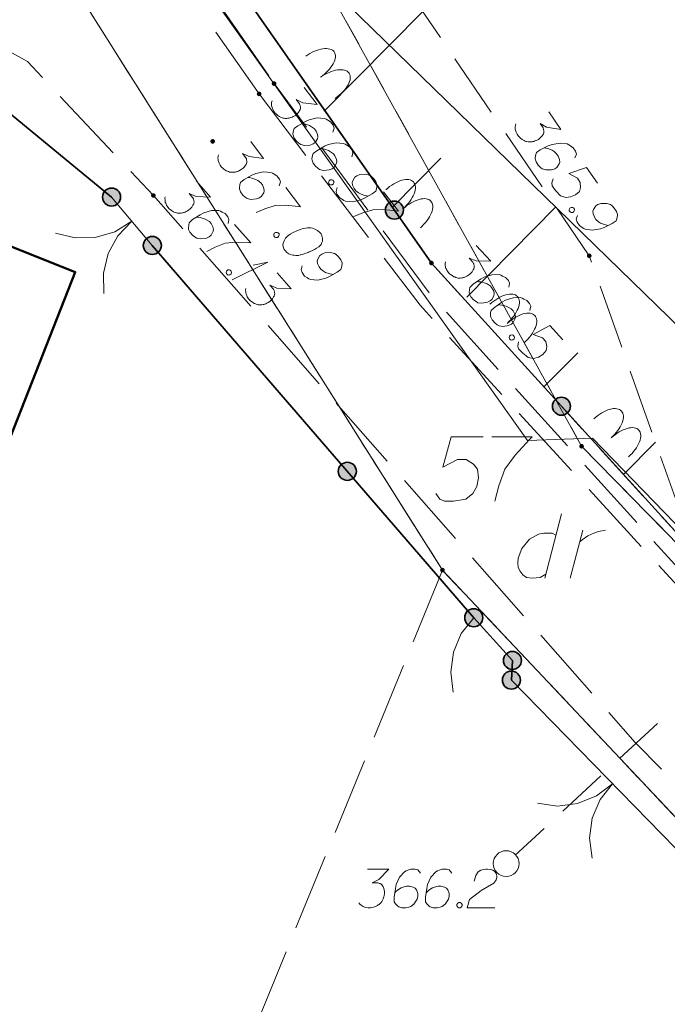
# Model space of a CAD drawing. Header units: metres. Extents: x 5554594 to 5556205, y 5636132 to 5636668.
# Tile 63 of 168: x 5555315 to 5555328, y 5636262 to 5636281. Entities that reach past the tile are written whole.
import ezdxf

# ---------------------------------------------------------------- set-up
doc = ezdxf.new("R2010")
doc.units = ezdxf.units.M
doc.header["$MEASUREMENT"] = 0
doc.header["$XCLIPFRAME"] = 0
doc.set_wipeout_variables(frame=1)
for name, pattern in [('03-linia 3 1', [2, 1.5, -0.5]), ('L_0_04', [1.5, 1, -0.5]), ('L_0_05', [1.75, 1.25, -0.5]), ('L_0_06', [2, 1.5, -0.5]), ('PRZER1-1', [2, 1, -1]), ('PRZER3-1', [4, 3, -1])]:
    doc.linetypes.add(name, pattern=pattern)
for name, color, linetype, lineweight in [('#digitalizacja', 7, 'Continuous', 18), ('#przekroje', 7, 'L_0_04', 18), ('#RASTER', 7, 'Continuous', 18), ('#skartowane', 7, 'Continuous', 18)]:
    doc.layers.add(name, color=color, linetype=linetype, lineweight=lineweight)
for name, color, linetype, lineweight, true_color in [('GEPPGD', 96, 'Continuous', 18, 0x008000), ('GESBZO', 18, 'Continuous', 50, 0x0a0909), ('GESDZI', 18, 'Continuous', 18, 0x0a0909), ('GESDZI_O', 18, 'Continuous', 18, 0x0a0909), ('GESKKL', 96, 'PRZER3-1', 18, 0x008000), ('GESUZY', 96, 'PRZER1-1', 18, 0x008000), ('GESUZY_O', 96, 'PRZER1-1', 18, 0x008000)]:
    doc.layers.add(name, color=color, linetype=linetype, lineweight=lineweight, true_color=true_color)
picture_1 = doc.add_image_def('image1.tif', size_in_pixel=(18897, 11811))

# ---------------------------------------------------------------- blocks, each defined once
blk = doc.blocks.new('EPPGN')
blk.add_hatch(color=0).paths.add_polyline_path([(0, -0.09), (-0.027812, -0.085595), (-0.052901, -0.072812), (-0.072812, -0.052901), (-0.085595, -0.027812), (-0.09, 0), (-0.085595, 0.027812), (-0.072812, 0.052901), (-0.052901, 0.072812), (-0.027812, 0.085595), (0, 0.09), (0.027812, 0.085595), (0.052901, 0.072812), (0.072812, 0.052901), (0.085595, 0.027812), (0.09, 0), (0.085595, -0.027812), (0.072812, -0.052901), (0.052901, -0.072812), (0.027812, -0.085595)])
blk = doc.blocks.new('SLBRA')
at = {"color": 0, "flags": 128}
for points in [[(0, 0), (-0.068148, -0.517638), (-0.267949, -1), (-0.585786, -1.414214), (-1, -1.732051)], [(1, -1.732051), (0.585786, -1.414214), (0.267949, -1), (0.068148, -0.517638), (0, 0)]]:
    blk.add_lwpolyline(points, dxfattribs=at)
blk = doc.blocks.new('SLU')
at = {"color": 0, "linetype": 'Continuous', "lineweight": 18}
blk.add_wipeout([(0, -0.5), (0.25, -0.433), (0.433, -0.25), (0.5, 0), (0.433, 0.25), (0.25, 0.433), (0, 0.5), (-0.25, 0.433), (-0.433, 0.25), (-0.5, 0), (-0.433, -0.25), (-0.25, -0.433)], dxfattribs=at)
blk.add_circle((0, 0), 0.5, dxfattribs=at)
blk = doc.blocks.new('*U89')
at = {"layer": 'GESUZY_O', "color": 96, "linetype": 'ByBlock', "lineweight": 18, "true_color": 0x008000}
blk.add_line((5555325.772, 5636271.234), (5555325.447, 5636269.984), dxfattribs=at)
at = {"layer": 'GESUZY_O', "color": 96, "linetype": 'ByBlock', "lineweight": 18, "true_color": 0x008000, "flags": 128}
blk.add_lwpolyline([(5555325.663, 5636270.82), (5555325.594, 5636270.86), (5555325.427, 5636270.86), (5555325.329, 5636270.84), (5555325.152, 5636270.742), (5555325.004, 5636270.565), (5555324.935, 5636270.377), (5555324.925, 5636270.279), (5555324.935, 5636270.2), (5555324.964, 5636270.131), (5555325.024, 5636270.053), (5555325.092, 5636270.003), (5555325.201, 5636269.984), (5555325.279, 5636269.994), (5555325.358, 5636270.003), (5555325.466, 5636270.063)], dxfattribs=at)
blk = doc.blocks.new('*U90')
at = {"layer": 'GESUZY_O', "color": 96, "linetype": 'ByBlock', "lineweight": 18, "true_color": 0x008000}
blk.add_line((5555325.939, 5636269.984), (5555326.185, 5636270.919), dxfattribs=at)
at = {"layer": 'GESUZY_O', "color": 96, "linetype": 'ByBlock', "lineweight": 18, "true_color": 0x008000, "flags": 128}
blk.add_lwpolyline([(5555326.126, 5636270.692), (5555326.175, 5636270.732), (5555326.283, 5636270.811), (5555326.401, 5636270.86), (5555326.49, 5636270.889), (5555326.628, 5636270.919)], dxfattribs=at)
blk = doc.blocks.new('*U334')
at = {"layer": '#skartowane', "color": 7, "linetype": 'ByBlock', "lineweight": 18}
for q in [(5555319.385, 5636275.771), (5555319.792, 5636276.059)]:
    blk.add_line((5555320.08, 5636276.116), q, dxfattribs=at)

msp = doc.modelspace()

# ---------------------------------------------------------------- hatches: boundary and pattern name
at = {"layer": '#skartowane', "linetype": 'Continuous', "lineweight": 18}
h = msp.add_hatch(color=7, dxfattribs=at)
edge = h.paths.add_edge_path()
edge.add_arc((5555320.2, 5636279.58), 0.045, 0, 360)
h = msp.add_hatch(color=7, dxfattribs=at)
edge = h.paths.add_edge_path()
edge.add_arc((5555319.91, 5636279.38), 0.045, 0, 360)
h = msp.add_hatch(color=7, dxfattribs=at)
edge = h.paths.add_edge_path()
edge.add_arc((5555319.01, 5636278.46), 0.045, 0, 360)
at = {"layer": '#skartowane', "linetype": 'Continuous', "lineweight": 35}
h = msp.add_hatch(color=7, dxfattribs=at)
edge = h.paths.add_edge_path()
edge.add_arc((5555317.05, 5636277.38), 0.175, 0, 360)
at = {"layer": '#skartowane', "linetype": 'Continuous', "lineweight": 18}
h = msp.add_hatch(color=7, dxfattribs=at)
edge = h.paths.add_edge_path()
edge.add_arc((5555317.86, 5636277.41), 0.045, 0, 360)
at = {"layer": '#skartowane', "linetype": 'Continuous', "lineweight": 35}
h = msp.add_hatch(color=7, dxfattribs=at)
edge = h.paths.add_edge_path()
edge.add_arc((5555322.532, 5636277.127), 0.175, 0, 360)
h = msp.add_hatch(color=7, dxfattribs=at)
edge = h.paths.add_edge_path()
edge.add_arc((5555317.84, 5636276.44), 0.175, 0, 360)
at = {"layer": '#skartowane', "linetype": 'Continuous', "lineweight": 18}
h = msp.add_hatch(color=7, dxfattribs=at)
edge = h.paths.add_edge_path()
edge.add_arc((5555326.31, 5636276.24), 0.045, 0, 360)
h = msp.add_hatch(color=7, dxfattribs=at)
edge = h.paths.add_edge_path()
edge.add_arc((5555323.25, 5636276.1), 0.045, 0, 360)
at = {"layer": '#skartowane', "linetype": 'Continuous', "lineweight": 35}
h = msp.add_hatch(color=7, dxfattribs=at)
edge = h.paths.add_edge_path()
edge.add_arc((5555325.77, 5636273.323), 0.175, 0, 360)
h = msp.add_hatch(color=7, dxfattribs=at)
edge = h.paths.add_edge_path()
edge.add_arc((5555321.62, 5636272.059), 0.175, 0, 360)
h = msp.add_hatch(color=7, dxfattribs=at)
edge = h.paths.add_edge_path()
edge.add_arc((5555324.07, 5636269.22), 0.175, 0, 360)
h = msp.add_hatch(color=7, dxfattribs=at)
edge = h.paths.add_edge_path()
edge.add_arc((5555324.82, 5636268.39), 0.175, 0, 360)
h = msp.add_hatch(color=7, dxfattribs=at)
edge = h.paths.add_edge_path()
edge.add_arc((5555324.8, 5636268.01), 0.175, 0, 360)
at = {"layer": '#skartowane', "linetype": 'Continuous', "lineweight": 18}
h = msp.add_hatch(color=7, dxfattribs=at)
edge = h.paths.add_edge_path()
edge.add_arc((5555324.7, 5636264.45), 0.045, 0, 360)

# ---------------------------------------------------------------- linework, layer by layer
at = {"layer": '#przekroje', "color": 7, "lineweight": 18, "flags": 128}
msp.add_lwpolyline([(5555324.7, 5636264.45), (5555332.34, 5636271.54)], dxfattribs=at)
at = {"layer": '#przekroje', "color": 7}
msp.add_point((5555324.7, 5636264.45), dxfattribs=at)
at = {"layer": '#skartowane', "color": 7, "linetype": 'Continuous', "lineweight": 18}
for p, q in [((5555317.05, 5636277.38), (5555317.84, 5636276.44)), ((5555325.432, 5636273.696), (5555326.088, 5636274.359)), ((5555326.973, 5636271.998), (5555327.594, 5636272.625)), ((5555324.07, 5636269.22), (5555324.82, 5636268.39)), ((5555324.8, 5636268.01), (5555328.72, 5636263.99))]:
    msp.add_line(p, q, dxfattribs=at)
at = {"layer": '#skartowane', "color": 7, "linetype": 'Continuous', "lineweight": 35}
for p, q in [((5555324.07, 5636269.22), (5555317.84, 5636276.44)), ((5555324.82, 5636268.39), (5555324.8, 5636268.01))]:
    msp.add_line(p, q, dxfattribs=at)
at = {"layer": '#skartowane', "color": 7, "linetype": 'L_0_06', "lineweight": 18, "flags": 128}
msp.add_lwpolyline([(5555319.91, 5636279.38), (5555323.03, 5636275.28), (5555329.28, 5636268.46), (5555334.03, 5636263.4), (5555345.03, 5636252.49), (5555346.54, 5636251.45), (5555345.73, 5636247.93), (5555332.42, 5636261.49), (5555327.2, 5636266.8), (5555317.86, 5636277.41), (5555315.42, 5636280.01), (5555313.35, 5636281.16), (5555310.91, 5636281.48), (5555308.55, 5636280.93), (5555307.33, 5636278.49), (5555300.21, 5636263.98), (5555298.84, 5636260.31), (5555299.74, 5636259.03), (5555298.26, 5636255.27), (5555297.04, 5636255.1), (5555292.88, 5636247), (5555292.08, 5636246.05), (5555288.59, 5636239.37), (5555285.9, 5636234.86), (5555282.53, 5636231.41), (5555279.83, 5636229.99), (5555275.41, 5636228.95), (5555271.53, 5636229.31), (5555268.13, 5636230.4), (5555264.62, 5636232.17), (5555253.07, 5636239.68), (5555243.27, 5636245.93), (5555229.11, 5636254.41), (5555220.5, 5636258.77), (5555213.45, 5636261.65), (5555208.14, 5636263.06), (5555202.51, 5636263.31), (5555198.72, 5636262.51), (5555193.02, 5636260.05), (5555189.79, 5636257.33), (5555186.81, 5636252.47), (5555184.72, 5636245.33), (5555179.71, 5636245.97), (5555181.09, 5636251.46), (5555182.84, 5636255.67), (5555185.21, 5636259.68), (5555188.88, 5636264.05), (5555188.73, 5636266.82), (5555186.51, 5636270.36), (5555177.24, 5636279.14), (5555172.12, 5636284.35), (5555168.67, 5636288.73), (5555165.68, 5636293.64), (5555163.11, 5636298.61), (5555159.69, 5636305.28), (5555154.96, 5636314.88), (5555157.25, 5636316.15), (5555161.87, 5636306.69), (5555165.41, 5636299.79), (5555167.81, 5636295.12), (5555170.82, 5636290.32), (5555174.09, 5636286.04), (5555178.95, 5636281.15), (5555193.27, 5636269.09), (5555198.74, 5636266.34), (5555202.91, 5636266.53), (5555208.67, 5636266.05), (5555214.33, 5636264.32), (5555221.74, 5636261.36), (5555230.37, 5636257.02), (5555244.89, 5636248.46), (5555254.7, 5636242.22), (5555266.71, 5636234.85), (5555271.59, 5636232.9), (5555275.32, 5636232.51), (5555278.58, 5636233.38), (5555282.52, 5636236.11), (5555285.35, 5636239.7), (5555289.44, 5636247.37), (5555294.78, 5636258.52), (5555297.61, 5636265.12), (5555304.52, 5636279.57), (5555309.3, 5636287.58), (5555310.96, 5636291.13)], dxfattribs=at)
at = {"layer": '#skartowane', "color": 7, "linetype": 'L_0_05', "lineweight": 18, "flags": 128}
msp.add_lwpolyline([(5555318.78, 5636287.29), (5555326.31, 5636276.24), (5555328.36, 5636270.47), (5555323.25, 5636276.1), (5555316.09, 5636286.35), (5555315.48, 5636288.63), (5555315.35, 5636290.85), (5555317.53, 5636297.7), (5555322.52, 5636310.96), (5555325.82, 5636309.79), (5555323.7, 5636298.17), (5555318.78, 5636287.29)], close=True, dxfattribs=at)
at = {"layer": '#skartowane', "color": 7, "linetype": 'L_0_06', "lineweight": 18, "flags": 128}
msp.add_lwpolyline([(5555311.07, 5636291.5), (5555313.91, 5636289.91), (5555314.79, 5636289.46), (5555314.94, 5636288.08), (5555315.56, 5636286.29), (5555320.2, 5636279.58), (5555319.91, 5636279.38), (5555315.24, 5636286.07), (5555314.57, 5636287.88), (5555314.36, 5636289.23), (5555310.96, 5636291.13), (5555311.07, 5636291.5)], close=True, dxfattribs=at)
at = {"layer": '#skartowane', "color": 7, "linetype": 'Continuous', "lineweight": 35, "flags": 128}
for points in [[(5555315.35, 5636290.85), (5555315.48, 5636288.63), (5555316.09, 5636286.35), (5555323.25, 5636276.1), (5555328.36, 5636270.47)], [(5555317.05, 5636277.38), (5555313.67, 5636280.16), (5555311.47, 5636280.48), (5555309.5, 5636280.3), (5555307.94, 5636278.69), (5555303.29, 5636267.89)]]:
    msp.add_lwpolyline(points, dxfattribs=at)
at = {"layer": '#skartowane', "color": 7, "linetype": 'Continuous', "lineweight": 18, "flags": 128}
for points in [[(5555321.174, 5636279.046), (5555323.083, 5636280.976)], [(5555320.786, 5636279.504), (5555321.037, 5636279.175), (5555320.759, 5636279.209), (5555320.628, 5636279.273), (5555320.693, 5636279.188), (5555320.702, 5636279.166), (5555320.705, 5636279.153), (5555320.707, 5636279.14), (5555320.71, 5636279.127), (5555320.71, 5636279.097), (5555320.703, 5636279.077), (5555320.696, 5636279.057), (5555320.686, 5636279.042), (5555320.66, 5636279.007), (5555320.635, 5636278.981), (5555320.621, 5636278.97), (5555320.602, 5636278.956), (5555320.571, 5636278.939), (5555320.548, 5636278.93), (5555320.526, 5636278.92), (5555320.508, 5636278.914), (5555320.495, 5636278.911), (5555320.482, 5636278.909), (5555320.469, 5636278.907), (5555320.448, 5636278.905), (5555320.418, 5636278.905), (5555320.394, 5636278.908), (5555320.377, 5636278.911), (5555320.357, 5636278.918), (5555320.337, 5636278.925), (5555320.313, 5636278.936), (5555320.301, 5636278.942), (5555320.267, 5636278.968), (5555320.241, 5636278.992), (5555320.222, 5636279.008), (5555320.197, 5636279.04), (5555320.173, 5636279.082), (5555320.167, 5636279.099), (5555320.161, 5636279.117), (5555320.155, 5636279.135), (5555320.153, 5636279.156), (5555320.152, 5636279.177), (5555320.153, 5636279.215), (5555320.161, 5636279.243)], [(5555325.526, 5636279.03), (5555325.758, 5636278.688), (5555325.483, 5636278.736), (5555325.356, 5636278.807), (5555325.416, 5636278.719), (5555325.424, 5636278.696), (5555325.426, 5636278.683), (5555325.428, 5636278.67), (5555325.43, 5636278.657), (5555325.428, 5636278.627), (5555325.42, 5636278.608), (5555325.412, 5636278.588), (5555325.401, 5636278.573), (5555325.373, 5636278.54), (5555325.347, 5636278.515), (5555325.333, 5636278.505), (5555325.313, 5636278.492), (5555325.281, 5636278.477), (5555325.258, 5636278.468), (5555325.235, 5636278.46), (5555325.217, 5636278.455), (5555325.204, 5636278.453), (5555325.191, 5636278.451), (5555325.178, 5636278.45), (5555325.156, 5636278.449), (5555325.127, 5636278.451), (5555325.102, 5636278.455), (5555325.086, 5636278.458), (5555325.066, 5636278.466), (5555325.047, 5636278.474), (5555325.023, 5636278.487), (5555325.012, 5636278.494), (5555324.979, 5636278.521), (5555324.954, 5636278.547), (5555324.936, 5636278.563), (5555324.913, 5636278.598), (5555324.891, 5636278.64), (5555324.886, 5636278.658), (5555324.881, 5636278.676), (5555324.876, 5636278.694), (5555324.875, 5636278.715), (5555324.875, 5636278.736), (5555324.878, 5636278.774), (5555324.888, 5636278.802)], [(5555321.339, 5636278.641), (5555321.362, 5636278.718), (5555321.344, 5636278.771), (5555321.294, 5636278.837), (5555321.24, 5636278.869), (5555321.209, 5636278.89), (5555321.177, 5636278.903), (5555321.035, 5636278.914), (5555320.883, 5636278.88), (5555320.811, 5636278.848), (5555320.66, 5636278.763), (5555320.59, 5636278.709), (5555320.576, 5636278.669), (5555320.567, 5636278.603), (5555320.568, 5636278.581), (5555320.59, 5636278.524), (5555320.636, 5636278.462), (5555320.682, 5636278.423), (5555320.716, 5636278.397), (5555320.789, 5636278.378), (5555320.9, 5636278.389), (5555320.958, 5636278.41), (5555320.996, 5636278.439), (5555321.039, 5636278.509), (5555321.048, 5636278.546), (5555321.042, 5636278.593), (5555321.013, 5636278.66), (5555320.981, 5636278.702), (5555320.927, 5636278.743), (5555320.888, 5636278.765), (5555320.808, 5636278.793), (5555320.763, 5636278.803), (5555320.738, 5636278.807)], [(5555319.747, 5636278.459), (5555319.998, 5636278.13), (5555319.72, 5636278.163), (5555319.589, 5636278.227), (5555319.654, 5636278.143), (5555319.663, 5636278.12), (5555319.666, 5636278.107), (5555319.668, 5636278.094), (5555319.671, 5636278.081), (5555319.671, 5636278.052), (5555319.664, 5636278.032), (5555319.657, 5636278.012), (5555319.647, 5636277.996), (5555319.621, 5636277.962), (5555319.596, 5636277.936), (5555319.582, 5636277.925), (5555319.563, 5636277.911), (5555319.532, 5636277.894), (5555319.509, 5636277.884), (5555319.487, 5636277.875), (5555319.469, 5636277.869), (5555319.456, 5636277.866), (5555319.443, 5636277.864), (5555319.43, 5636277.861), (5555319.409, 5636277.86), (5555319.379, 5636277.86), (5555319.355, 5636277.863), (5555319.338, 5636277.865), (5555319.318, 5636277.872), (5555319.298, 5636277.879), (5555319.274, 5636277.891), (5555319.262, 5636277.897), (5555319.228, 5636277.922), (5555319.202, 5636277.947), (5555319.183, 5636277.962), (5555319.158, 5636277.995), (5555319.134, 5636278.036), (5555319.128, 5636278.054), (5555319.122, 5636278.072), (5555319.116, 5636278.089), (5555319.114, 5636278.11), (5555319.113, 5636278.132), (5555319.114, 5636278.17), (5555319.122, 5636278.198)], [(5555321.707, 5636278.157), (5555321.73, 5636278.234), (5555321.712, 5636278.287), (5555321.662, 5636278.353), (5555321.608, 5636278.385), (5555321.577, 5636278.406), (5555321.545, 5636278.419), (5555321.403, 5636278.43), (5555321.251, 5636278.396), (5555321.179, 5636278.364), (5555321.029, 5636278.279), (5555320.958, 5636278.225), (5555320.944, 5636278.185), (5555320.935, 5636278.119), (5555320.937, 5636278.097), (5555320.958, 5636278.04), (5555321.005, 5636277.978), (5555321.05, 5636277.939), (5555321.084, 5636277.913), (5555321.158, 5636277.894), (5555321.269, 5636277.905), (5555321.326, 5636277.926), (5555321.364, 5636277.955), (5555321.407, 5636278.025), (5555321.416, 5636278.062), (5555321.41, 5636278.109), (5555321.381, 5636278.176), (5555321.349, 5636278.218), (5555321.296, 5636278.259), (5555321.257, 5636278.281), (5555321.176, 5636278.309), (5555321.131, 5636278.319), (5555321.106, 5636278.323)], [(5555326.033, 5636278.139), (5555326.06, 5636278.214), (5555326.044, 5636278.268), (5555325.998, 5636278.337), (5555325.945, 5636278.372), (5555325.915, 5636278.395), (5555325.884, 5636278.409), (5555325.743, 5636278.427), (5555325.589, 5636278.401), (5555325.516, 5636278.373), (5555325.361, 5636278.296), (5555325.288, 5636278.246), (5555325.272, 5636278.207), (5555325.26, 5636278.141), (5555325.26, 5636278.12), (5555325.278, 5636278.061), (5555325.322, 5636277.997), (5555325.365, 5636277.955), (5555325.398, 5636277.928), (5555325.47, 5636277.905), (5555325.581, 5636277.91), (5555325.64, 5636277.929), (5555325.679, 5636277.955), (5555325.726, 5636278.023), (5555325.737, 5636278.059), (5555325.733, 5636278.106), (5555325.708, 5636278.175), (5555325.678, 5636278.219), (5555325.627, 5636278.262), (5555325.589, 5636278.287), (5555325.51, 5636278.319), (5555325.466, 5636278.331), (5555325.441, 5636278.336)], [(5555322.494, 5636277.182), (5555323.434, 5636278.132)], [(5555320.3, 5636277.596), (5555320.323, 5636277.673), (5555320.305, 5636277.726), (5555320.255, 5636277.791), (5555320.201, 5636277.824), (5555320.17, 5636277.845), (5555320.138, 5636277.858), (5555319.996, 5636277.869), (5555319.844, 5636277.834), (5555319.772, 5636277.802), (5555319.621, 5636277.717), (5555319.551, 5636277.664), (5555319.537, 5636277.623), (5555319.528, 5636277.557), (5555319.529, 5636277.536), (5555319.551, 5636277.478), (5555319.597, 5636277.417), (5555319.643, 5636277.377), (5555319.677, 5636277.351), (5555319.75, 5636277.333), (5555319.861, 5636277.343), (5555319.919, 5636277.365), (5555319.957, 5636277.394), (5555320, 5636277.464), (5555320.009, 5636277.5), (5555320.003, 5636277.547), (5555319.974, 5636277.615), (5555319.942, 5636277.657), (5555319.888, 5636277.698), (5555319.849, 5636277.72), (5555319.769, 5636277.748), (5555319.724, 5636277.758), (5555319.699, 5636277.761)], [(5555321.425, 5636277.563), (5555321.401, 5636277.486), (5555321.42, 5636277.433), (5555321.47, 5636277.368), (5555321.524, 5636277.335), (5555321.555, 5636277.314), (5555321.587, 5636277.301), (5555321.729, 5636277.29), (5555321.881, 5636277.324), (5555321.953, 5636277.357), (5555322.103, 5636277.442), (5555322.174, 5636277.495), (5555322.188, 5636277.536), (5555322.197, 5636277.602), (5555322.195, 5636277.623), (5555322.174, 5636277.681), (5555322.127, 5636277.742), (5555322.082, 5636277.782), (5555322.048, 5636277.807), (5555321.974, 5636277.826), (5555321.863, 5636277.816), (5555321.806, 5636277.794), (5555321.768, 5636277.765), (5555321.725, 5636277.695), (5555321.716, 5636277.659), (5555321.722, 5636277.612), (5555321.751, 5636277.544), (5555321.783, 5636277.502), (5555321.836, 5636277.461), (5555321.875, 5636277.439), (5555321.956, 5636277.411), (5555322.001, 5636277.401), (5555322.026, 5636277.397)], [(5555326.467, 5636277.649), (5555326.257, 5636277.956), (5555325.911, 5636277.835), (5555326.081, 5636277.743), (5555326.137, 5636277.66), (5555326.14, 5636277.562), (5555326.118, 5636277.49), (5555326.041, 5636277.423), (5555325.949, 5636277.381), (5555325.854, 5636277.374), (5555325.753, 5636277.406), (5555325.654, 5636277.509), (5555325.594, 5636277.597), (5555325.584, 5636277.654), (5555325.611, 5636277.73)], [(5555318.695, 5636277.689), (5555318.968, 5636277.379), (5555318.689, 5636277.393), (5555318.554, 5636277.447), (5555318.624, 5636277.367), (5555318.636, 5636277.346), (5555318.639, 5636277.333), (5555318.642, 5636277.32), (5555318.646, 5636277.307), (5555318.648, 5636277.278), (5555318.643, 5636277.257), (5555318.637, 5636277.237), (5555318.628, 5636277.221), (5555318.604, 5636277.185), (5555318.582, 5636277.157), (5555318.568, 5636277.145), (5555318.551, 5636277.129), (5555318.52, 5636277.11), (5555318.499, 5636277.099), (5555318.477, 5636277.088), (5555318.46, 5636277.081), (5555318.447, 5636277.077), (5555318.434, 5636277.074), (5555318.422, 5636277.071), (5555318.4, 5636277.068), (5555318.371, 5636277.066), (5555318.346, 5636277.067), (5555318.329, 5636277.068), (5555318.309, 5636277.074), (5555318.288, 5636277.079), (5555318.264, 5636277.089), (5555318.251, 5636277.094), (5555318.215, 5636277.117), (5555318.187, 5636277.14), (5555318.167, 5636277.154), (5555318.14, 5636277.185), (5555318.113, 5636277.224), (5555318.106, 5636277.241), (5555318.099, 5636277.259), (5555318.091, 5636277.276), (5555318.089, 5636277.297), (5555318.086, 5636277.318), (5555318.084, 5636277.356), (5555318.09, 5636277.385)], [(5555321.339, 5636277.706), (5555321.356, 5636277.682), (5555321.358, 5636277.661), (5555321.35, 5636277.633), (5555321.326, 5636277.615), (5555321.297, 5636277.614), (5555321.276, 5636277.621), (5555321.259, 5636277.645), (5555321.257, 5636277.666), (5555321.265, 5636277.695), (5555321.289, 5636277.712), (5555321.318, 5636277.713), (5555321.339, 5636277.706)], [(5555320.427, 5636277.566), (5555320.713, 5636277.19), (5555320.671, 5636277.195), (5555320.422, 5636277.221), (5555320.219, 5636277.215), (5555320.021, 5636277.153), (5555319.851, 5636277.083)], [(5555322.324, 5636277.483), (5555322.61, 5636277.108), (5555322.569, 5636277.113), (5555322.319, 5636277.139), (5555322.116, 5636277.132), (5555321.918, 5636277.071), (5555321.748, 5636277.001)], [(5555326.085, 5636277.024), (5555326.058, 5636276.948), (5555326.073, 5636276.894), (5555326.12, 5636276.826), (5555326.172, 5636276.791), (5555326.202, 5636276.768), (5555326.233, 5636276.754), (5555326.374, 5636276.735), (5555326.528, 5636276.762), (5555326.602, 5636276.79), (5555326.756, 5636276.867), (5555326.83, 5636276.917), (5555326.846, 5636276.956), (5555326.858, 5636277.022), (5555326.858, 5636277.043), (5555326.839, 5636277.102), (5555326.796, 5636277.166), (5555326.753, 5636277.208), (5555326.72, 5636277.235), (5555326.648, 5636277.257), (5555326.536, 5636277.253), (5555326.477, 5636277.234), (5555326.438, 5636277.208), (5555326.392, 5636277.14), (5555326.381, 5636277.104), (5555326.384, 5636277.057), (5555326.41, 5636276.988), (5555326.439, 5636276.944), (5555326.491, 5636276.9), (5555326.529, 5636276.876), (5555326.608, 5636276.844), (5555326.652, 5636276.832), (5555326.676, 5636276.827)], [(5555319.308, 5636276.868), (5555319.326, 5636276.946), (5555319.304, 5636276.998), (5555319.249, 5636277.06), (5555319.193, 5636277.089), (5555319.16, 5636277.107), (5555319.127, 5636277.118), (5555318.985, 5636277.119), (5555318.836, 5636277.074), (5555318.767, 5636277.036), (5555318.622, 5636276.941), (5555318.556, 5636276.882), (5555318.545, 5636276.841), (5555318.541, 5636276.774), (5555318.544, 5636276.753), (5555318.569, 5636276.697), (5555318.62, 5636276.64), (5555318.668, 5636276.603), (5555318.704, 5636276.58), (5555318.779, 5636276.567), (5555318.888, 5636276.585), (5555318.944, 5636276.611), (5555318.98, 5636276.642), (5555319.018, 5636276.715), (5555319.025, 5636276.752), (5555319.015, 5636276.799), (5555318.982, 5636276.864), (5555318.946, 5636276.903), (5555318.89, 5636276.94), (5555318.85, 5636276.96), (5555318.767, 5636276.982), (5555318.722, 5636276.989), (5555318.697, 5636276.99)], [(5555323.935, 5636275.439), (5555325.665, 5636277.187)], [(5555326.006, 5636277.171), (5555326.023, 5636277.146), (5555326.023, 5636277.125), (5555326.014, 5636277.097), (5555325.989, 5636277.08), (5555325.96, 5636277.082), (5555325.94, 5636277.09), (5555325.923, 5636277.114), (5555325.923, 5636277.135), (5555325.933, 5636277.163), (5555325.957, 5636277.18), (5555325.987, 5636277.179), (5555326.006, 5636277.171)], [(5555319.436, 5636276.847), (5555319.749, 5636276.493), (5555319.707, 5636276.495), (5555319.456, 5636276.503), (5555319.254, 5636276.482), (5555319.061, 5636276.407), (5555318.897, 5636276.325)], [(5555320.278, 5636276.688), (5555320.296, 5636276.665), (5555320.297, 5636276.644), (5555320.289, 5636276.615), (5555320.266, 5636276.597), (5555320.236, 5636276.597), (5555320.216, 5636276.604), (5555320.198, 5636276.628), (5555320.197, 5636276.649), (5555320.205, 5636276.677), (5555320.228, 5636276.695), (5555320.258, 5636276.695), (5555320.278, 5636276.688)], [(5555321.11, 5636276.668), (5555321.103, 5636276.678), (5555321.076, 5636276.702), (5555321.057, 5636276.718), (5555321.042, 5636276.728), (5555321.015, 5636276.744), (5555320.979, 5636276.762), (5555320.947, 5636276.775), (5555320.91, 5636276.784), (5555320.881, 5636276.784), (5555320.847, 5636276.78), (5555320.812, 5636276.776), (5555320.774, 5636276.769), (5555320.748, 5636276.764), (5555320.712, 5636276.752), (5555320.655, 5636276.73), (5555320.573, 5636276.691), (5555320.51, 5636276.657), (5555320.458, 5636276.618), (5555320.424, 5636276.584), (5555320.396, 5636276.533), (5555320.383, 5636276.501), (5555320.373, 5636276.456), (5555320.376, 5636276.414), (5555320.382, 5636276.396), (5555320.398, 5636276.365), (5555320.416, 5636276.341), (5555320.45, 5636276.307), (5555320.484, 5636276.281), (5555320.516, 5636276.268), (5555320.565, 5636276.254), (5555320.589, 5636276.25), (5555320.623, 5636276.246), (5555320.652, 5636276.246), (5555320.673, 5636276.247), (5555320.704, 5636276.256), (5555320.717, 5636276.258), (5555320.748, 5636276.267), (5555320.783, 5636276.279), (5555320.818, 5636276.291), (5555320.841, 5636276.3), (5555320.858, 5636276.306), (5555320.881, 5636276.316), (5555320.93, 5636276.339), (5555320.957, 5636276.352), (5555320.984, 5636276.365), (5555321.021, 5636276.385), (5555321.067, 5636276.413), (5555321.081, 5636276.424), (5555321.096, 5636276.443), (5555321.111, 5636276.462), (5555321.129, 5636276.497), (5555321.137, 5636276.526), (5555321.14, 5636276.55), (5555321.14, 5636276.58), (5555321.135, 5636276.606), (5555321.129, 5636276.624), (5555321.123, 5636276.641), (5555321.11, 5636276.668)], [(5555320.747, 5636276.043), (5555320.724, 5636275.966), (5555320.742, 5636275.913), (5555320.792, 5636275.848), (5555320.846, 5636275.815), (5555320.877, 5636275.794), (5555320.909, 5636275.781), (5555321.051, 5636275.77), (5555321.203, 5636275.804), (5555321.275, 5636275.837), (5555321.426, 5636275.922), (5555321.496, 5636275.975), (5555321.51, 5636276.016), (5555321.519, 5636276.082), (5555321.518, 5636276.103), (5555321.496, 5636276.161), (5555321.449, 5636276.222), (5555321.404, 5636276.262), (5555321.37, 5636276.287), (5555321.296, 5636276.306), (5555321.186, 5636276.296), (5555321.128, 5636276.274), (5555321.09, 5636276.245), (5555321.047, 5636276.175), (5555321.038, 5636276.139), (5555321.044, 5636276.092), (5555321.073, 5636276.024), (5555321.105, 5636275.982), (5555321.158, 5636275.941), (5555321.198, 5636275.919), (5555321.278, 5636275.891), (5555321.323, 5636275.881), (5555321.348, 5636275.878)], [(5555324.119, 5636276.438), (5555324.399, 5636276.134), (5555324.119, 5636276.141), (5555323.983, 5636276.193), (5555324.055, 5636276.115), (5555324.067, 5636276.093), (5555324.071, 5636276.081), (5555324.074, 5636276.068), (5555324.078, 5636276.055), (5555324.081, 5636276.026), (5555324.076, 5636276.005), (5555324.071, 5636275.985), (5555324.062, 5636275.968), (5555324.039, 5636275.932), (5555324.017, 5636275.903), (5555324.004, 5636275.891), (5555323.987, 5636275.875), (5555323.957, 5636275.856), (5555323.935, 5636275.844), (5555323.914, 5636275.832), (5555323.897, 5636275.825), (5555323.884, 5636275.821), (5555323.871, 5636275.818), (5555323.859, 5636275.814), (5555323.838, 5636275.811), (5555323.808, 5636275.808), (5555323.783, 5636275.809), (5555323.767, 5636275.809), (5555323.746, 5636275.814), (5555323.725, 5636275.82), (5555323.701, 5636275.829), (5555323.688, 5636275.834), (5555323.651, 5636275.856), (5555323.623, 5636275.878), (5555323.603, 5636275.892), (5555323.575, 5636275.922), (5555323.547, 5636275.961), (5555323.54, 5636275.978), (5555323.532, 5636275.995), (5555323.524, 5636276.012), (5555323.521, 5636276.033), (5555323.518, 5636276.054), (5555323.515, 5636276.092), (5555323.521, 5636276.121)], [(5555319.351, 5636275.961), (5555319.37, 5636275.939), (5555319.373, 5636275.918), (5555319.367, 5636275.889), (5555319.345, 5636275.87), (5555319.315, 5636275.867), (5555319.295, 5636275.873), (5555319.275, 5636275.895), (5555319.273, 5636275.916), (5555319.279, 5636275.945), (5555319.301, 5636275.965), (5555319.33, 5636275.967), (5555319.351, 5636275.961)], [(5555320.26, 5636275.912), (5555320.533, 5636275.602), (5555320.253, 5636275.615), (5555320.119, 5636275.67), (5555320.189, 5636275.59), (5555320.2, 5636275.569), (5555320.204, 5636275.556), (5555320.207, 5636275.543), (5555320.21, 5636275.53), (5555320.213, 5636275.501), (5555320.207, 5636275.48), (5555320.202, 5636275.46), (5555320.192, 5636275.443), (5555320.169, 5636275.407), (5555320.146, 5636275.379), (5555320.133, 5636275.368), (5555320.115, 5636275.352), (5555320.085, 5636275.333), (5555320.063, 5636275.322), (5555320.042, 5636275.311), (5555320.024, 5636275.304), (5555320.012, 5636275.3), (5555319.999, 5636275.297), (5555319.986, 5636275.293), (5555319.965, 5636275.291), (5555319.935, 5636275.288), (5555319.911, 5636275.29), (5555319.894, 5636275.291), (5555319.873, 5636275.296), (5555319.853, 5636275.302), (5555319.828, 5636275.312), (5555319.816, 5636275.317), (5555319.78, 5636275.34), (5555319.752, 5636275.363), (5555319.732, 5636275.377), (5555319.705, 5636275.408), (5555319.678, 5636275.447), (5555319.671, 5636275.464), (5555319.663, 5636275.481), (5555319.656, 5636275.499), (5555319.653, 5636275.52), (5555319.65, 5636275.541), (5555319.649, 5636275.578), (5555319.655, 5636275.607)], [(5555324.749, 5636275.63), (5555324.765, 5636275.709), (5555324.742, 5636275.76), (5555324.686, 5636275.821), (5555324.629, 5636275.848), (5555324.596, 5636275.866), (5555324.563, 5636275.876), (5555324.421, 5636275.874), (5555324.273, 5636275.826), (5555324.204, 5636275.787), (5555324.062, 5636275.688), (5555323.997, 5636275.628), (5555323.987, 5636275.587), (5555323.984, 5636275.52), (5555323.987, 5636275.499), (5555324.014, 5636275.444), (5555324.066, 5636275.387), (5555324.115, 5636275.352), (5555324.152, 5636275.329), (5555324.226, 5636275.318), (5555324.336, 5636275.338), (5555324.391, 5636275.365), (5555324.426, 5636275.397), (5555324.463, 5636275.471), (5555324.468, 5636275.508), (5555324.458, 5636275.554), (5555324.423, 5636275.619), (5555324.387, 5636275.658), (5555324.33, 5636275.694), (5555324.289, 5636275.712), (5555324.206, 5636275.732), (5555324.161, 5636275.738), (5555324.136, 5636275.739)], [(5555325.161, 5636275.182), (5555325.177, 5636275.261), (5555325.154, 5636275.312), (5555325.098, 5636275.373), (5555325.041, 5636275.4), (5555325.008, 5636275.418), (5555324.975, 5636275.428), (5555324.833, 5636275.426), (5555324.684, 5636275.378), (5555324.616, 5636275.339), (5555324.474, 5636275.24), (5555324.409, 5636275.18), (5555324.398, 5636275.139), (5555324.396, 5636275.072), (5555324.399, 5636275.051), (5555324.426, 5636274.996), (5555324.478, 5636274.939), (5555324.526, 5636274.904), (5555324.563, 5636274.881), (5555324.638, 5636274.87), (5555324.747, 5636274.89), (5555324.803, 5636274.917), (5555324.838, 5636274.949), (5555324.874, 5636275.023), (5555324.88, 5636275.06), (5555324.869, 5636275.107), (5555324.834, 5636275.171), (5555324.798, 5636275.21), (5555324.741, 5636275.246), (5555324.7, 5636275.264), (5555324.618, 5636275.284), (5555324.572, 5636275.29), (5555324.547, 5636275.292)], [(5555325.797, 5636274.612), (5555325.545, 5636274.886), (5555325.22, 5636274.716), (5555325.402, 5636274.649), (5555325.469, 5636274.575), (5555325.486, 5636274.479), (5555325.475, 5636274.404), (5555325.409, 5636274.327), (5555325.323, 5636274.272), (5555325.23, 5636274.251), (5555325.126, 5636274.268), (5555325.013, 5636274.357), (5555324.941, 5636274.435), (5555324.923, 5636274.49), (5555324.938, 5636274.569)], [(5555324.835, 5636274.698), (5555324.855, 5636274.677), (5555324.859, 5636274.656), (5555324.853, 5636274.627), (5555324.831, 5636274.607), (5555324.802, 5636274.604), (5555324.781, 5636274.609), (5555324.761, 5636274.631), (5555324.758, 5636274.652), (5555324.763, 5636274.681), (5555324.785, 5636274.701), (5555324.815, 5636274.704), (5555324.835, 5636274.698)], [(5555322.014, 5636264.345), (5555322.427, 5636264.345), (5555322.232, 5636264.144), (5555322.103, 5636264.079), (5555322.209, 5636264.079), (5555322.232, 5636264.073), (5555322.244, 5636264.067), (5555322.256, 5636264.061), (5555322.268, 5636264.056), (5555322.291, 5636264.038), (5555322.303, 5636264.02), (5555322.315, 5636264.002), (5555322.321, 5636263.985), (5555322.333, 5636263.943), (5555322.339, 5636263.908), (5555322.339, 5636263.89), (5555322.339, 5636263.867), (5555322.333, 5636263.831), (5555322.327, 5636263.808), (5555322.321, 5636263.784), (5555322.315, 5636263.766), (5555322.309, 5636263.754), (5555322.303, 5636263.743), (5555322.297, 5636263.731), (5555322.286, 5636263.713), (5555322.268, 5636263.689), (5555322.25, 5636263.672), (5555322.238, 5636263.66), (5555322.221, 5636263.648), (5555322.203, 5636263.636), (5555322.179, 5636263.624), (5555322.168, 5636263.619), (5555322.126, 5636263.607), (5555322.091, 5636263.601), (5555322.067, 5636263.595), (5555322.026, 5636263.595), (5555321.979, 5636263.601), (5555321.961, 5636263.607), (5555321.943, 5636263.613), (5555321.925, 5636263.619), (5555321.908, 5636263.63), (5555321.89, 5636263.642), (5555321.86, 5636263.666), (5555321.843, 5636263.689)], [(5555323.036, 5636264.262), (5555322.988, 5636264.327), (5555322.935, 5636264.345), (5555322.853, 5636264.345), (5555322.793, 5636264.321), (5555322.758, 5636264.309), (5555322.728, 5636264.292), (5555322.634, 5636264.185), (5555322.569, 5636264.044), (5555322.551, 5636263.967), (5555322.528, 5636263.796), (5555322.528, 5636263.707), (5555322.551, 5636263.672), (5555322.599, 5636263.624), (5555322.616, 5636263.613), (5555322.675, 5636263.595), (5555322.752, 5636263.595), (5555322.811, 5636263.607), (5555322.853, 5636263.619), (5555322.912, 5636263.666), (5555322.971, 5636263.76), (5555322.988, 5636263.819), (5555322.988, 5636263.867), (5555322.959, 5636263.943), (5555322.935, 5636263.973), (5555322.894, 5636263.996), (5555322.823, 5636264.014), (5555322.77, 5636264.014), (5555322.705, 5636263.996), (5555322.664, 5636263.979), (5555322.593, 5636263.932), (5555322.557, 5636263.902), (5555322.539, 5636263.884)], [(5555323.644, 5636264.262), (5555323.596, 5636264.327), (5555323.543, 5636264.345), (5555323.461, 5636264.345), (5555323.402, 5636264.321), (5555323.366, 5636264.309), (5555323.337, 5636264.292), (5555323.242, 5636264.185), (5555323.177, 5636264.044), (5555323.159, 5636263.967), (5555323.136, 5636263.796), (5555323.136, 5636263.707), (5555323.159, 5636263.672), (5555323.207, 5636263.624), (5555323.224, 5636263.613), (5555323.284, 5636263.595), (5555323.36, 5636263.595), (5555323.419, 5636263.607), (5555323.461, 5636263.619), (5555323.52, 5636263.666), (5555323.579, 5636263.76), (5555323.596, 5636263.819), (5555323.596, 5636263.867), (5555323.567, 5636263.943), (5555323.543, 5636263.973), (5555323.502, 5636263.996), (5555323.431, 5636264.014), (5555323.378, 5636264.014), (5555323.313, 5636263.996), (5555323.272, 5636263.979), (5555323.201, 5636263.932), (5555323.165, 5636263.902), (5555323.148, 5636263.884)], [(5555323.779, 5636263.695), (5555323.809, 5636263.695), (5555323.827, 5636263.684), (5555323.844, 5636263.66), (5555323.844, 5636263.63), (5555323.827, 5636263.607), (5555323.809, 5636263.595), (5555323.779, 5636263.595), (5555323.762, 5636263.607), (5555323.744, 5636263.63), (5555323.744, 5636263.66), (5555323.762, 5636263.684), (5555323.779, 5636263.695)]]:
    msp.add_lwpolyline(points, dxfattribs=at)
at = {"layer": '#skartowane', "color": 7, "linetype": '03-linia 3 1', "lineweight": 18, "flags": 128}
msp.add_lwpolyline([(5555345.03, 5636252.49), (5555345.22, 5636252.71), (5555334.19, 5636263.62), (5555329.47, 5636268.59), (5555323.23, 5636275.49), (5555320.2, 5636279.58)], dxfattribs=at)
at = {"layer": '#skartowane', "color": 7, "flags": 128}
msp.add_lwpolyline([(5555323.673, 5636267.773), (5555323.624, 5636268.162), (5555323.678, 5636268.55), (5555323.83, 5636268.911), (5555324.07, 5636269.22)], dxfattribs=at)
at = {"layer": '#skartowane', "color": 7, "linetype": 'Continuous', "lineweight": 35}
for centre in [(5555317.05, 5636277.38), (5555322.532, 5636277.127), (5555317.84, 5636276.44), (5555325.77, 5636273.323), (5555321.62, 5636272.059), (5555324.07, 5636269.22), (5555324.82, 5636268.39), (5555324.8, 5636268.01)]:
    msp.add_circle(centre, 0.175, dxfattribs=at)
at = {"layer": '#skartowane', "color": 96, "linetype": 'Continuous', "lineweight": 18, "extrusion": (0, 0, -1)}
for centre, major_axis in [((5555320.956, 5636279.908), (-0.41, -0.286)), ((5555321.243, 5636279.498), (-0.41, -0.286)), ((5555322.533, 5636277.336), (-0.37, -0.336)), ((5555322.869, 5636276.966), (-0.37, -0.336)), ((5555324.55, 5636275.114), (-0.37, -0.336)), ((5555324.886, 5636274.744), (-0.37, -0.336)), ((5555326.566, 5636272.893), (-0.37, -0.336)), ((5555326.902, 5636272.523), (-0.37, -0.336))]:
    msp.add_ellipse(centre, major_axis=major_axis, ratio=0.5, start_param=1.570796, end_param=3.141593, dxfattribs=at)
at = {"layer": '#skartowane', "color": 96, "linetype": 'Continuous', "lineweight": 18}
for centre, major_axis in [((5555320.956, 5636279.908), (-0.41, -0.286)), ((5555321.243, 5636279.498), (-0.41, -0.286)), ((5555322.533, 5636277.336), (-0.37, -0.336)), ((5555322.869, 5636276.966), (-0.37, -0.336)), ((5555324.55, 5636275.114), (-0.37, -0.336)), ((5555324.886, 5636274.744), (-0.37, -0.336)), ((5555326.566, 5636272.893), (-0.37, -0.336)), ((5555326.902, 5636272.523), (-0.37, -0.336))]:
    msp.add_ellipse(centre, major_axis=major_axis, ratio=0.5, start_param=1.570796, end_param=3.141593, dxfattribs=at)
at = {"layer": 'GESBZO', "color": 7, "linetype": 'Continuous', "lineweight": 50, "flags": 128}
msp.add_lwpolyline([(5555311.808, 5636264.379), (5555305.316, 5636266.953), (5555306.947, 5636271.372), (5555307.303, 5636271.277), (5555309.993, 5636278.463), (5555316.347, 5636275.925), (5555311.808, 5636264.379)], close=True, dxfattribs=at)
at = {"layer": 'GESDZI', "color": 96, "linetype": 'Continuous', "lineweight": 18, "flags": 128}
for points in [[(5555327.28, 5636313.21), (5555358.339, 5636293.784), (5555356.45, 5636289.299), (5555350.511, 5636266.746), (5555346.919, 5636250.929), (5555335.48, 5636263.034), (5555326.161, 5636272.546), (5555316.27, 5636290.41), (5555321.55, 5636300.85), (5555327.28, 5636313.21)], [(5555313.36, 5636286.16), (5555316.27, 5636290.41), (5555326.161, 5636272.546), (5555335.48, 5636263.034), (5555346.919, 5636250.929), (5555345.595, 5636246.667), (5555338.272, 5636254.204), (5555330.681, 5636262.484), (5555323.464, 5636270.143), (5555313.36, 5636286.16)], [(5555280.777, 5636227.568), (5555285.05, 5636232.31), (5555289.79, 5636240.47), (5555302.66, 5636268.89), (5555307.64, 5636279.94), (5555313.36, 5636286.16), (5555323.464, 5636270.143), (5555330.681, 5636262.484), (5555338.272, 5636254.204), (5555345.595, 5636246.667), (5555341.244, 5636240.506), (5555336.038, 5636234.966), (5555332.099, 5636232.226), (5555322.941, 5636229.367), (5555314.027, 5636226.763), (5555306.629, 5636221.293), (5555300.802, 5636216.239), (5555298.924, 5636211.274), (5555285.045, 5636223.354), (5555280.777, 5636227.568)]]:
    msp.add_lwpolyline(points, close=True, dxfattribs=at)
at = {"layer": 'GESDZI_O', "color": 96, "linetype": 'Continuous', "lineweight": 18, "flags": 128}
for points in [[(5555324.251, 5636272.73), (5555323.631, 5636272.73), (5555323.474, 5636272.139), (5555323.759, 5636272.287), (5555323.927, 5636272.287), (5555324.064, 5636272.198), (5555324.143, 5636272.1), (5555324.163, 5636271.933), (5555324.133, 5636271.765), (5555324.055, 5636271.627), (5555323.917, 5636271.519), (5555323.681, 5636271.48), (5555323.503, 5636271.48), (5555323.415, 5636271.519), (5555323.336, 5636271.627)], [(5555324.419, 5636272.73), (5555325.206, 5636272.73), (5555325.157, 5636272.68), (5555324.871, 5636272.375), (5555324.675, 5636272.1), (5555324.556, 5636271.775), (5555324.478, 5636271.48)]]:
    msp.add_lwpolyline(points, dxfattribs=at)
at = {"layer": 'GESKKL', "color": 96, "linetype": 'PRZER3-1', "lineweight": 18, "ltscale": 0.5, "true_color": 0x008000}
msp.add_lwpolyline([(5555345.595, 5636246.667), (5555338.272, 5636254.204), (5555330.681, 5636262.484), (5555323.464, 5636270.143), (5555308.747, 5636234.156), (5555289.79, 5636240.47), (5555285.05, 5636232.31), (5555280.777, 5636227.568), (5555285.045, 5636223.354), (5555298.924, 5636211.274), (5555300.802, 5636216.239), (5555306.629, 5636221.293), (5555314.027, 5636226.763), (5555322.941, 5636229.367), (5555332.099, 5636232.226), (5555336.038, 5636234.966), (5555341.244, 5636240.506), (5555345.595, 5636246.667)], close=True, dxfattribs=at)
at = {"layer": 'GESUZY', "color": 96, "linetype": 'PRZER1-1', "lineweight": 18, "ltscale": 0.5, "true_color": 0x008000}
for points in [[(5555327.28, 5636313.21), (5555321.55, 5636300.85), (5555316.27, 5636290.41), (5555326.161, 5636272.546), (5555335.48, 5636263.034), (5555346.919, 5636250.929), (5555350.511, 5636266.746), (5555356.45, 5636289.299), (5555358.339, 5636293.784), (5555327.28, 5636313.21)], [(5555316.27, 5636290.41), (5555326.161, 5636272.546), (5555335.48, 5636263.034), (5555346.919, 5636250.929), (5555345.595, 5636246.667), (5555338.272, 5636254.204), (5555330.681, 5636262.484), (5555323.464, 5636270.143), (5555313.36, 5636286.16), (5555316.27, 5636290.41)]]:
    msp.add_lwpolyline(points, close=True, dxfattribs=at)
msp.add_lwpolyline([(5555308.747, 5636234.156), (5555289.79, 5636240.47), (5555302.66, 5636268.89), (5555307.64, 5636279.94), (5555313.36, 5636286.16), (5555323.464, 5636270.143)], dxfattribs=at)

# ---------------------------------------------------------------- block references
at = {"layer": '#skartowane', "color": 7, "lineweight": 18, "xscale": 0.7499999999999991, "yscale": 0.7499999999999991, "zscale": 0.7499999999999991}
for p, rotation in [((5555317.445, 5636276.91), 308.7573205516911), ((5555326.76, 5636266), 314.6616620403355)]:
    msp.add_blockref('SLBRA', p, dxfattribs=dict(at, rotation=rotation))
at = {"layer": '#skartowane', "color": 7, "linetype": 'Continuous', "lineweight": 18}
msp.add_blockref('*U334', (0, 0), dxfattribs=at)
at = {"layer": 'GEPPGD', "color": 96, "lineweight": 18, "true_color": 0x008000, "xscale": 0.5, "yscale": 0.5, "zscale": 0.5, "rotation": 90}
for p in [(5555326.161, 5636272.546), (5555323.464, 5636270.143)]:
    msp.add_blockref('EPPGN', p, dxfattribs=at)
at = {"layer": 'GESUZY_O', "color": 96, "linetype": 'Continuous', "lineweight": 18, "true_color": 0x008000}
for name in ['*U89', '*U90']:
    msp.add_blockref(name, (0, 0), dxfattribs=at)

# ---------------------------------------------------------------- pictures from other files: only their frames are drawn
at = {"layer": '#RASTER', "color": 252, "linetype": 'Continuous', "lineweight": 18}
image = msp.add_image(picture_1, insert=(5554593.51, 5636131.7), size_in_units=(811.166, 518.086), dxfattribs=at)
image.set_boundary_path([(-0.5, -0.5), (-0.5, 11810.5), (18896.5, 11810.5), (18896.5, -0.5), (-0.5, -0.5)])
image.dxf.flags = 15

# ---------------------------------------------------------------- next in the draw order: block references
at = {"layer": '#przekroje', "color": 7, "linetype": 'Continuous', "xscale": 0.5, "yscale": 0.5, "zscale": 0.5}
msp.add_blockref('SLU', (5555324.7, 5636264.45), dxfattribs=at)

# ---------------------------------------------------------------- next in the draw order: linework, layer by layer
at = {"layer": '#digitalizacja', "color": 1, "linetype": 'Continuous', "lineweight": 18, "flags": 128}
msp.add_lwpolyline([(5555362.178, 5636234.874), (5555359.391, 5636237.572), (5555353.174, 5636244.158), (5555345.899, 5636252.79), (5555338.891, 5636259.771), (5555326.374, 5636272.703), (5555325.116, 5636272.658), (5555315.207, 5636286.612), (5555312.106, 5636283.666), (5555310.614, 5636282.049), (5555309.536, 5636279.754), (5555305.231, 5636281.875)], dxfattribs=at)
at = {"layer": '#digitalizacja', "color": 36, "linetype": 'Continuous', "lineweight": 18, "true_color": 0x7d3300, "flags": 128}
msp.add_lwpolyline([(5555318.025, 5636284.627), (5555345.611, 5636257.758), (5555353.102, 5636238.86), (5555340.361, 5636232.392), (5555326.812, 5636226.171)], dxfattribs=at)
at = {"layer": '#skartowane', "color": 7, "linetype": 'Continuous', "lineweight": 18, "flags": 128}
msp.add_lwpolyline([(5555324.081, 5636264.109), (5555324.11, 5636264.221), (5555324.157, 5636264.292), (5555324.211, 5636264.321), (5555324.264, 5636264.339), (5555324.305, 5636264.345), (5555324.335, 5636264.345), (5555324.388, 5636264.339), (5555324.423, 5636264.327), (5555324.441, 5636264.321), (5555324.476, 5636264.304), (5555324.494, 5636264.28), (5555324.506, 5636264.256), (5555324.512, 5636264.239), (5555324.518, 5636264.215), (5555324.518, 5636264.185), (5555324.512, 5636264.156), (5555324.506, 5636264.138), (5555324.494, 5636264.115), (5555324.476, 5636264.091), (5555324.459, 5636264.073), (5555324.216, 5636263.926), (5555323.986, 5636263.754), (5555323.945, 5636263.595), (5555324.482, 5636263.595)], dxfattribs=at)
at = {"layer": 'GESUZY', "color": 96, "linetype": 'PRZER1-1', "lineweight": 18, "ltscale": 0.5, "true_color": 0x008000}
msp.add_lwpolyline([(5555308.747, 5636234.156), (5555289.79, 5636240.47), (5555285.05, 5636232.31), (5555280.777, 5636227.568), (5555285.045, 5636223.354), (5555298.924, 5636211.274), (5555300.802, 5636216.239), (5555306.629, 5636221.293), (5555314.027, 5636226.763), (5555322.941, 5636229.367), (5555332.099, 5636232.226), (5555336.038, 5636234.966), (5555341.244, 5636240.506), (5555345.595, 5636246.667), (5555338.272, 5636254.204), (5555330.681, 5636262.484), (5555323.464, 5636270.143)], dxfattribs=at)

doc.saveas('drawing.dxf')
